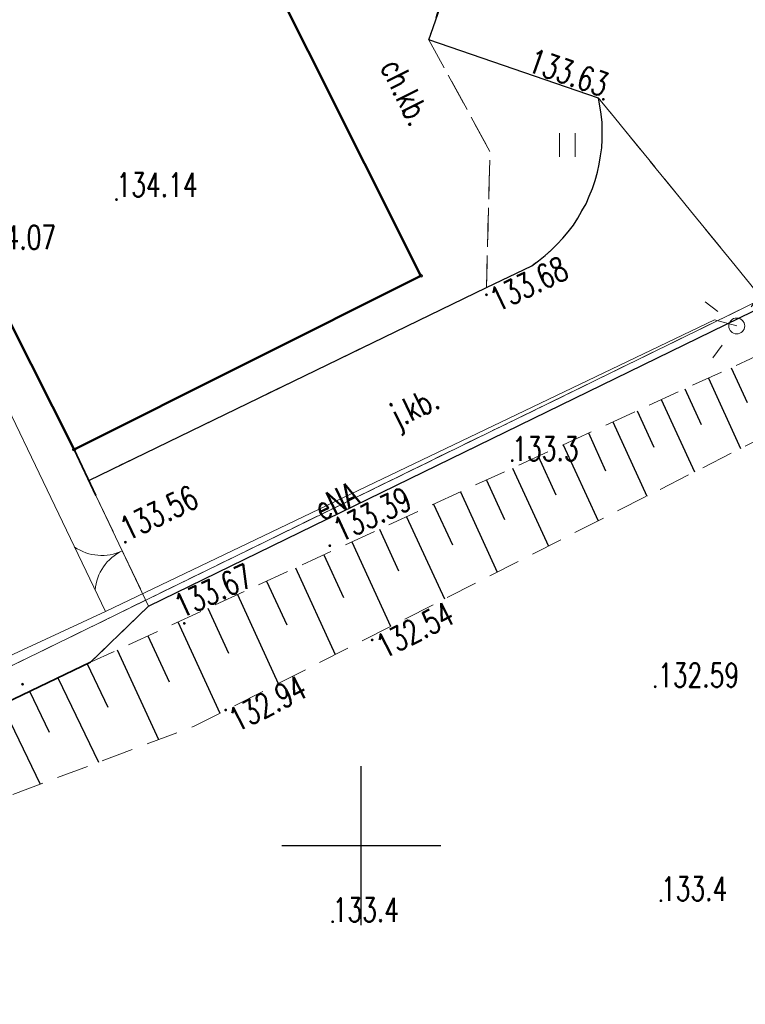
# Model space of a CAD drawing. Header units: metres. Extents: x 8438000 to 8438800, y 5890500 to 5891000.
# Tile 33 of 40: x 8438639 to 8438662, y 5890695 to 5890726. Entities that reach past the tile are written whole.
import ezdxf
from ezdxf.enums import TextEntityAlignment as Align

# ---------------------------------------------------------------- set-up
doc = ezdxf.new("R2010")
doc.units = ezdxf.units.M
doc.header["$MEASUREMENT"] = 0
for name, pattern in [('0.5_0.5', [1, 0.5, -0.5]), ('1.0_0.5', [1.5, 1, -0.5]), ('1.5_0.5', [2, 1.5, -0.5]), ('219-500', [0]), ('otob_500', [0])]:
    doc.linetypes.add(name, pattern=pattern)
doc.layers.get('0').update_dxf_attribs({"color": 2, "linetype": 'CONTINUOUS', "lineweight": 5})
for name, color, linetype in [('000 Inne (niezydentyfikowane)', 7, 'CONTINUOUS'), ('218-kontur użytku gruntowego', 7, 'CONTINUOUS'), ('219-działka ewidencyjna', 7, 'CONTINUOUS'), ('312-budynek ewidencyjny', 7, 'CONTINUOUS'), ('brama', 7, 'CONTINUOUS'), ('chodnik', 7, 'CONTINUOUS'), ('chodnik-Atr17', 7, 'CONTINUOUS'), ('jezdnia', 7, 'CONTINUOUS'), ('jezdnia-Atr17', 7, 'CONTINUOUS'), ('krawężnik', 7, 'CONTINUOUS'), ('latarnia', 7, 'CONTINUOUS'), ('obszar utwardzony', 7, 'CONTINUOUS'), ('ogrodzenie trwałe', 7, 'CONTINUOUS'), ('pikieta naturalna', 7, 'CONTINUOUS'), ('pikieta naturalna-Atr2', 7, 'CONTINUOUS'), ('pikieta sztuczna', 7, 'CONTINUOUS'), ('pikieta sztuczna-Atr2', 7, 'CONTINUOUS'), ('przewód elektroenergetyczny podziemny', 7, 'CONTINUOUS'), ('przewód elektroenergetyczny podziemny-Atr1', 7, 'CONTINUOUS'), ('Punkt budynku', 7, 'CONTINUOUS'), ('skarpa nieumocniona', 7, 'CONTINUOUS'), ('słup przewodów napowietrznych', 7, 'CONTINUOUS'), ('trawnik', 7, 'CONTINUOUS'), ('Wstawianie ramki sekcyjnej z opisem', 7, 'CONTINUOUS')]:
    doc.layers.add(name, color=color, linetype=linetype)
doc.styles.get("Standard").update_dxf_attribs({"font": 'simplex.shx', "width": 0.75})
doc.linetypes.add('902-500', pattern='A,3.75,0,[1,ksztalty.shx,S=0.5,R=0,X=0,Y=0],3.75', length=7.5)

# ---------------------------------------------------------------- blocks, each defined once
blk = doc.blocks.new('PUNKTBUD')
at = {"color": 0}
blk.add_circle((0, 0), 0.045, dxfattribs=at)
blk = doc.blocks.new('TU04')
at = {"color": 0, "linetype": 'Continuous', "lineweight": 13}
for p, q in [((0, 0), (0, 0.75)), ((0.5, 0), (0.5, 0.75))]:
    blk.add_line(p, q, dxfattribs=at)
blk = doc.blocks.new('PW01')
at = {"linetype": 'Continuous', "lineweight": 13}
h = blk.add_hatch(color=0, dxfattribs=at)
edge = h.paths.add_edge_path()
edge.add_arc((0, 0), 0.045, 0, 360)
blk = doc.blocks.new('US15')
at = {"color": 0, "linetype": 'Continuous', "lineweight": 13}
blk.add_circle((0, 0), 0.25, dxfattribs=at)
blk = doc.blocks.new('SM01')
at = {"color": 0, "linetype": 'Continuous', "lineweight": 13}
for p, q in [((-0.53, 0.531), (-0.883, 0.884)), ((0.531, 0.531), (0.884, 0.884)), ((-0.53, -0.53), (-0.883, -0.883)), ((0.531, -0.53), (0.884, -0.883))]:
    blk.add_line(p, q, dxfattribs=at)
blk.add_circle((0, 0), 0.25, dxfattribs=at)
blk = doc.blocks.new('OK02')
at = {"color": 0, "linetype": 'Continuous', "lineweight": 0}
for centre, start, end in [((-1.5, 0), 0, 60), ((1.5, 0), 120, 180)]:
    blk.add_arc(centre, 1.5, start, end, dxfattribs=at)
blk = doc.blocks.new('RAMKA500K')
at = {"color": 0}
for p, q in [((250, 197.5), (250, 202.5)), ((247.5, 200), (252.5, 200))]:
    blk.add_line(p, q, dxfattribs=at)

msp = doc.modelspace()

# ---------------------------------------------------------------- linework, layer by layer
at = {"layer": '000 Inne (niezydentyfikowane)', "color": 7, "linetype": 'Continuous', "lineweight": 25, "flags": 128}
for points in [[(8438661.62, 5890715.01), (8438662.12, 5890713.92)], [(8438660.9, 5890714.68), (8438661.91, 5890712.47)], [(8438660.16, 5890714.35), (8438660.67, 5890713.23)], [(8438659.42, 5890714.01), (8438660.46, 5890711.74)], [(8438658.66, 5890713.66), (8438659.19, 5890712.51)], [(8438657.9, 5890713.31), (8438658.97, 5890710.98)], [(8438657.13, 5890712.96), (8438657.67, 5890711.77)], [(8438656.34, 5890712.59), (8438657.44, 5890710.2)], [(8438655.55, 5890712.23), (8438656.11, 5890711.02)], [(8438654.75, 5890711.86), (8438655.88, 5890709.41)], [(8438653.93, 5890711.48), (8438654.5, 5890710.24)], [(8438653.11, 5890711.11), (8438654.27, 5890708.59)], [(8438652.27, 5890710.72), (8438652.86, 5890709.45)], [(8438651.42, 5890710.33), (8438652.61, 5890707.75)], [(8438650.57, 5890709.94), (8438651.17, 5890708.63)], [(8438649.7, 5890709.54), (8438650.92, 5890706.89)], [(8438648.82, 5890709.13), (8438649.44, 5890707.79)], [(8438647.93, 5890708.72), (8438649.18, 5890706)], [(8438647.02, 5890708.31), (8438647.66, 5890706.93)], [(8438646.11, 5890707.89), (8438647.39, 5890705.09)], [(8438645.18, 5890707.46), (8438645.83, 5890706.05)], [(8438644.24, 5890707.03), (8438645.56, 5890704.16)], [(8438643.29, 5890706.59), (8438643.96, 5890705.15)], [(8438642.33, 5890706.15), (8438643.63, 5890703.33)], [(8438641.39, 5890705.71), (8438642.04, 5890704.35)], [(8438640.47, 5890705.27), (8438641.74, 5890702.62)], [(8438639.58, 5890704.85), (8438640.2, 5890703.56)], [(8438638.71, 5890704.43), (8438639.91, 5890701.93)]]:
    msp.add_lwpolyline(points, dxfattribs=at)
at = {"layer": '218-kontur użytku gruntowego', "color": 3, "linetype": '0.5_0.5', "lineweight": 18, "flags": 128}
for points in [[(8438666.25, 5890718.96), (8438623.01, 5890697.83)], [(8438623.01, 5890697.83), (8438666.25, 5890718.96)]]:
    msp.add_lwpolyline(points, dxfattribs=at)
at = {"layer": '219-działka ewidencyjna', "color": 3, "linetype": '219-500', "lineweight": 18, "flags": 128}
msp.add_lwpolyline([(8438623.01, 5890697.83), (8438666.25, 5890718.96)], dxfattribs=at)
at = {"layer": '312-budynek ewidencyjny', "color": 7, "linetype": 'Continuous', "lineweight": 50, "flags": 128}
for points in [[(8438646.56, 5890728.49), (8438651.87, 5890717.9)], [(8438640.98, 5890712.44), (8438634.2, 5890725.88)], [(8438651.87, 5890717.9), (8438640.98, 5890712.44)]]:
    msp.add_lwpolyline(points, dxfattribs=at)
at = {"layer": 'brama', "color": 7, "linetype": 'otob_500', "lineweight": 18, "flags": 128}
msp.add_lwpolyline([(8438643.32, 5890707.52), (8438641.66, 5890711)], dxfattribs=at)
at = {"layer": 'chodnik', "color": 7, "linetype": '1.0_0.5', "lineweight": 18, "flags": 128}
msp.add_lwpolyline([(8438653.93, 5890717.53), (8438654.04, 5890721.8), (8438652.12, 5890725.31), (8438653.68, 5890730.29), (8438651.74, 5890729.84), (8438651.72, 5890729.91), (8438648.81, 5890729.13), (8438646.97, 5890729.75), (8438646.56, 5890728.49), (8438651.87, 5890717.9), (8438640.98, 5890712.44), (8438641.44, 5890711.47)], close=True, dxfattribs=at)
at = {"layer": 'jezdnia', "color": 7, "linetype": '1.5_0.5', "lineweight": 18, "flags": 128}
for points in [[(8438663.59, 5890754.63), (8438661, 5890753.33), (8438657.24, 5890751.43), (8438639.49, 5890742.5), (8438641.35, 5890738.8), (8438649.56, 5890743.02), (8438649.62, 5890742.91), (8438651.49, 5890743.74), (8438651.83, 5890743.89), (8438655.85, 5890735.99), (8438652.12, 5890725.31), (8438657.45, 5890723.48), (8438662.74, 5890716.99), (8438668.65, 5890719.82), (8438677.97, 5890724.29), (8438677.65, 5890725.3), (8438665.52, 5890755.54)], [(8438655.56, 5890718.37), (8438655.35, 5890718.21), (8438653.93, 5890717.53), (8438641.44, 5890711.47), (8438641.66, 5890711), (8438643.32, 5890707.52), (8438662.74, 5890716.99), (8438657.45, 5890723.48), (8438657.49, 5890723.23), (8438657.53, 5890722.97), (8438657.56, 5890722.71), (8438657.56, 5890722.45), (8438657.56, 5890722.18), (8438657.55, 5890721.92), (8438657.51, 5890721.66), (8438657.47, 5890721.4), (8438657.42, 5890721.15), (8438657.34, 5890720.89), (8438657.26, 5890720.64), (8438657.16, 5890720.4), (8438657.06, 5890720.16), (8438656.93, 5890719.94), (8438656.8, 5890719.71), (8438656.66, 5890719.49), (8438656.5, 5890719.28), (8438656.33, 5890719.08), (8438656.15, 5890718.89), (8438655.97, 5890718.71), (8438655.77, 5890718.53)]]:
    msp.add_lwpolyline(points, close=True, dxfattribs=at)
at = {"layer": 'krawężnik', "color": 7, "linetype": 'Continuous', "lineweight": 25, "flags": 128}
for points in [[(8438641.44, 5890711.47), (8438653.93, 5890717.53), (8438655.35, 5890718.21), (8438655.56, 5890718.37), (8438655.77, 5890718.53), (8438655.97, 5890718.71), (8438656.15, 5890718.89), (8438656.33, 5890719.08), (8438656.5, 5890719.28), (8438656.66, 5890719.49), (8438656.8, 5890719.71), (8438656.93, 5890719.94), (8438657.06, 5890720.16), (8438657.16, 5890720.4), (8438657.26, 5890720.64), (8438657.34, 5890720.89), (8438657.42, 5890721.15), (8438657.47, 5890721.4), (8438657.51, 5890721.66), (8438657.55, 5890721.92), (8438657.56, 5890722.18), (8438657.56, 5890722.45), (8438657.56, 5890722.71), (8438657.53, 5890722.97), (8438657.49, 5890723.23), (8438657.45, 5890723.48), (8438652.12, 5890725.31), (8438654.82, 5890733.03)], [(8438643.32, 5890707.52), (8438662.74, 5890716.99)]]:
    msp.add_lwpolyline(points, dxfattribs=at)
at = {"layer": 'obszar utwardzony', "color": 7, "linetype": '1.5_0.5', "lineweight": 18, "flags": 128}
msp.add_lwpolyline([(8438588.19, 5890702.85), (8438595.02, 5890689.17), (8438595.39, 5890688.53), (8438595.51, 5890688.32), (8438597.4, 5890685.07), (8438597.47, 5890684.95), (8438623.29, 5890697.02), (8438628.79, 5890699.69), (8438641.49, 5890705.76), (8438643.32, 5890707.52), (8438641.66, 5890711), (8438641.44, 5890711.47), (8438640.98, 5890712.44), (8438634.2, 5890725.88), (8438613.99, 5890715.76)], close=True, dxfattribs=at)
at = {"layer": 'ogrodzenie trwałe', "color": 7, "linetype": '902-500', "lineweight": 35, "flags": 128}
for points in [[(8438641.66, 5890711), (8438640.98, 5890712.44)], [(8438623.29, 5890697.02), (8438641.49, 5890705.76), (8438643.32, 5890707.52)]]:
    msp.add_lwpolyline(points, dxfattribs=at)
at = {"layer": 'przewód elektroenergetyczny podziemny', "color": 1, "linetype": 'Continuous', "lineweight": 18, "flags": 128}
for points in [[(8438641.96, 5890707.35), (8438636.81, 5890718.07), (8438633.52, 5890725.54)], [(8438661.79, 5890716.32), (8438661.09, 5890716.51), (8438641.96, 5890707.35)], [(8438632.06, 5890701.95), (8438632, 5890702.74), (8438641.96, 5890707.35)]]:
    msp.add_lwpolyline(points, dxfattribs=at)
at = {"layer": 'skarpa nieumocniona', "color": 7, "linetype": '1.0_0.5', "lineweight": 18, "flags": 128}
msp.add_lwpolyline([(8438641.49, 5890705.76), (8438628.79, 5890699.69), (8438630.25, 5890698.3), (8438644.75, 5890703.75), (8438669.28, 5890716.22), (8438670.4, 5890717.08), (8438668.25, 5890718.05), (8438658.16, 5890713.43)], close=True, dxfattribs=at)
msp.add_lwpolyline([(8438641.49, 5890705.76), (8438628.79, 5890699.69), (8438630.25, 5890698.3), (8438644.75, 5890703.75), (8438669.28, 5890716.22), (8438670.4, 5890717.08), (8438668.25, 5890718.05), (8438658.16, 5890713.43)], close=True, dxfattribs=at)
at = {"layer": 'trawnik', "color": 7, "linetype": '1.0_0.5', "lineweight": 18, "flags": 128}
msp.add_lwpolyline([(8438652.12, 5890725.31), (8438654.04, 5890721.8), (8438653.93, 5890717.53), (8438655.35, 5890718.21), (8438655.56, 5890718.37), (8438655.77, 5890718.53), (8438655.97, 5890718.71), (8438656.15, 5890718.89), (8438656.33, 5890719.08), (8438656.5, 5890719.28), (8438656.66, 5890719.49), (8438656.8, 5890719.71), (8438656.93, 5890719.94), (8438657.06, 5890720.16), (8438657.16, 5890720.4), (8438657.26, 5890720.64), (8438657.34, 5890720.89), (8438657.42, 5890721.15), (8438657.47, 5890721.4), (8438657.51, 5890721.66), (8438657.55, 5890721.92), (8438657.56, 5890722.18), (8438657.56, 5890722.45), (8438657.56, 5890722.71), (8438657.53, 5890722.97), (8438657.49, 5890723.23), (8438657.45, 5890723.48)], close=True, dxfattribs=at)

# ---------------------------------------------------------------- block references
at = {"layer": 'brama', "color": 7, "linetype": 'Continuous', "lineweight": 18, "rotation": 115.502}
msp.add_blockref('OK02', (8438642.49, 5890709.26), dxfattribs=at)
at = {"layer": 'latarnia', "color": 7, "linetype": 'Continuous', "lineweight": 18, "rotation": 7.817000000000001}
msp.add_blockref('SM01', (8438661.79, 5890716.32), dxfattribs=at)
at = {"layer": 'pikieta naturalna', "color": 7, "linetype": 'Continuous', "lineweight": 13}
for p in [(8438654.74, 5890712.09), (8438659.41, 5890698.27), (8438649.1, 5890697.61)]:
    msp.add_blockref('PW01', p, dxfattribs=at)
at = {"layer": 'pikieta sztuczna', "color": 7, "linetype": 'Continuous', "lineweight": 13}
for p in [(8438657.6, 5890723.44), (8438642.31, 5890720.29), (8438653.93, 5890717.3), (8438642.59, 5890709.53), (8438649.01, 5890709.42), (8438644.44, 5890706.98), (8438650.34, 5890706.46), (8438639.36, 5890705.07), (8438659.23, 5890704.99), (8438645.74, 5890704.26)]:
    msp.add_blockref('PW01', p, dxfattribs=at)
at = {"layer": 'Punkt budynku', "color": 5, "linetype": 'Continuous', "lineweight": 18}
for p in [(8438651.87, 5890717.9), (8438640.98, 5890712.44)]:
    msp.add_blockref('PUNKTBUD', p, dxfattribs=at)
at = {"layer": 'słup przewodów napowietrznych', "color": 7, "linetype": 'Continuous', "lineweight": 18}
msp.add_blockref('US15', (8438661.79, 5890716.32), dxfattribs=at)
at = {"layer": 'trawnik', "color": 7, "linetype": 'Continuous', "lineweight": 18}
msp.add_blockref('TU04', (8438656.219, 5890721.629), dxfattribs=at)
at = {"layer": 'Wstawianie ramki sekcyjnej z opisem', "color": 7, "linetype": 'Continuous', "lineweight": 13}
msp.add_blockref('RAMKA500K', (8438400, 5890500), dxfattribs=at)

# ---------------------------------------------------------------- texts
at = {"layer": 'chodnik-Atr17', "color": 7, "width": 0.72}
msp.add_text('ch.kb.', height=0.75, rotation=296.629, dxfattribs=at).set_placement((8438650.58, 5890724.46))
at = {"layer": 'jezdnia-Atr17', "color": 7, "width": 0.72}
msp.add_text('j.kb.', height=0.75, rotation=25.995, dxfattribs=at).set_placement((8438651.14, 5890713.11))
at = {"layer": 'pikieta naturalna-Atr2', "color": 7, "width": 0.72}
for s, p in [('133.3', (8438654.74, 5890712.09)), ('133.4', (8438659.41, 5890698.27)), ('133.4', (8438649.1, 5890697.61))]:
    msp.add_text(s, height=0.75, dxfattribs=at).set_placement(p)
at = {"layer": 'pikieta sztuczna-Atr2', "color": 7, "width": 0.72}
msp.add_text('133.63', height=0.75, rotation=-18.949, dxfattribs=at).set_placement((8438657.59, 5890723.51), align=Align.RIGHT)
for s, p in [('134.14', (8438642.31, 5890720.38)), ('134.07', (8438637.87, 5890718.73)), ('132.59', (8438659.32, 5890704.98))]:
    msp.add_text(s, height=0.75, dxfattribs=at).set_placement(p)
for s, rotation, p in [('133.68', 25.588, (8438653.95, 5890717.43)), ('132.54', 26.947, (8438650.38, 5890706.53)), ('132.94', 26.947, (8438645.75, 5890704.22))]:
    msp.add_text(s, height=0.75, rotation=rotation, dxfattribs=at).set_placement(p, align=Align.TOP_LEFT)
for s, rotation, p in [('133.56', 25.882, (8438642.66, 5890709.56)), ('133.39', 25.399, (8438649.35, 5890709.52)), ('133.67', 24.708, (8438644.35, 5890707.13))]:
    msp.add_text(s, height=0.75, rotation=rotation, dxfattribs=at).set_placement(p)
at = {"layer": 'przewód elektroenergetyczny podziemny-Atr1', "color": 1, "width": 0.72}
msp.add_text('eNA', height=0.75, rotation=25.587, dxfattribs=at).set_placement((8438648.61, 5890710.53), align=Align.MIDDLE_LEFT)

doc.saveas('drawing.dxf')
